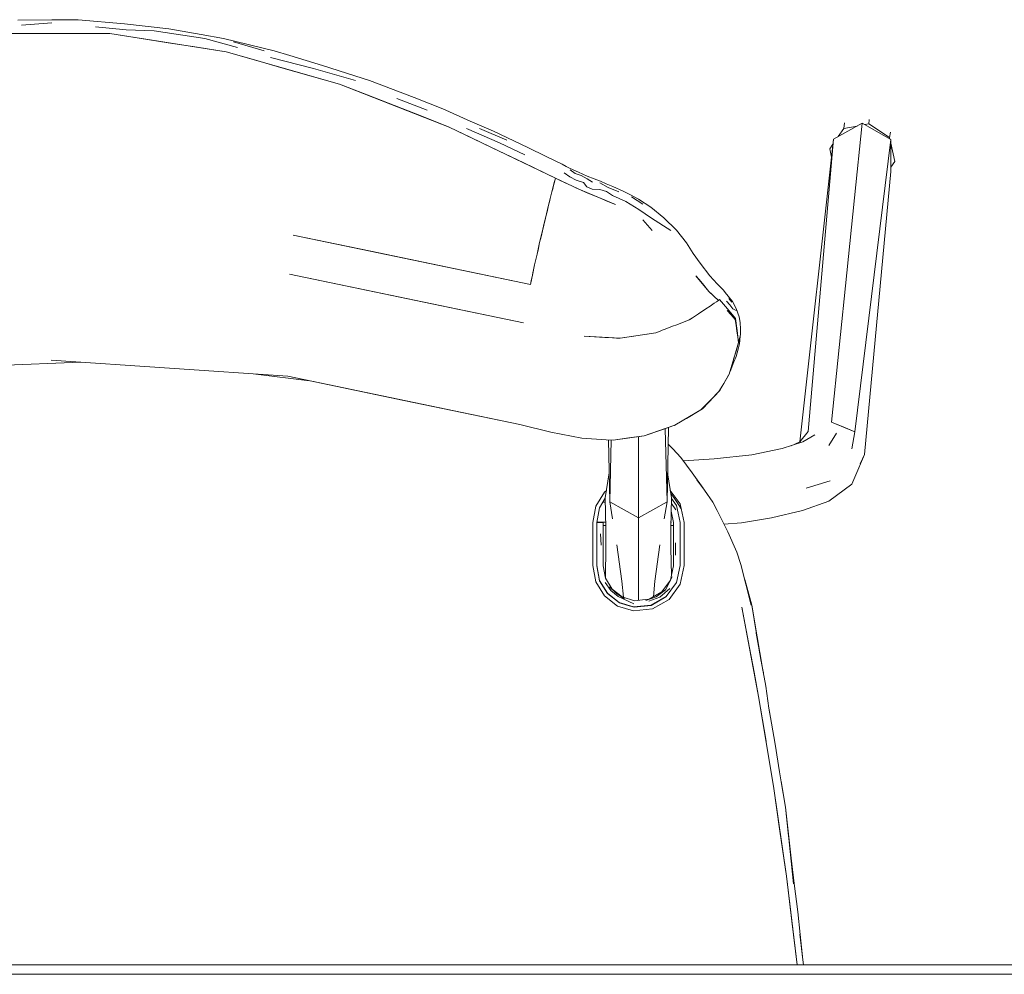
# Model space of a CAD drawing. Header units: millimetres. Extents: x -261 to 187, y -214 to 106.
# Tile 35 of 256: x -221.543 to -221.236, y -159.739 to -159.441. Entities that reach past the tile are written whole.
import ezdxf

# ---------------------------------------------------------------- set-up
doc = ezdxf.new("R2010")
doc.units = ezdxf.units.MM
doc.header["$LTSCALE"] = 0.005
doc.header["$MEASUREMENT"] = 0
doc.layers.add('IFC-Elemento de mobília-Contorno', color=9, linetype='Continuous', lineweight=5)

msp = doc.modelspace()

# ---------------------------------------------------------------- linework, layer by layer
at = {"layer": 'IFC-Elemento de mobília-Contorno', "lineweight": 5}
for p, q in [((-221.54397, -159.44091), (-221.53332, -159.44073)), ((-221.53332, -159.44073), (-221.52516, -159.44078)), ((-221.52516, -159.44078), (-221.51063, -159.44198)), ((-221.54283, -159.44248), (-221.53335, -159.44174)), ((-221.51969, -159.44295), (-221.51013, -159.44392)), ((-221.51063, -159.44198), (-221.49682, -159.44354)), ((-221.51013, -159.44392), (-221.50138, -159.44423)), ((-221.50138, -159.44423), (-221.48551, -159.44665)), ((-221.49682, -159.44354), (-221.48671, -159.44534)), ((-221.55197, -159.44508), (-221.51519, -159.44508)), ((-221.51519, -159.44508), (-221.47884, -159.45078)), ((-221.51519, -159.44508), (-221.5061, -159.44651)), ((-221.5061, -159.44651), (-221.49702, -159.44793)), ((-221.48671, -159.44534), (-221.47971, -159.44664)), ((-221.48551, -159.44665), (-221.4754, -159.44947)), ((-221.47971, -159.44664), (-221.46391, -159.45051)), ((-221.47661, -159.44766), (-221.467, -159.45042)), ((-221.49702, -159.44793), (-221.48793, -159.44936)), ((-221.48793, -159.44936), (-221.47884, -159.45078)), ((-221.47884, -159.45078), (-221.44345, -159.46089)), ((-221.47884, -159.45078), (-221.47, -159.45331)), ((-221.46391, -159.45051), (-221.45896, -159.45195)), ((-221.47, -159.45331), (-221.46115, -159.45583)), ((-221.46503, -159.4525), (-221.45162, -159.456)), ((-221.45896, -159.45195), (-221.44875, -159.45501)), ((-221.46115, -159.45583), (-221.4523, -159.45836)), ((-221.45162, -159.456), (-221.43843, -159.45971)), ((-221.44875, -159.45501), (-221.43867, -159.45832)), ((-221.4523, -159.45836), (-221.44345, -159.46089)), ((-221.43867, -159.45832), (-221.43409, -159.45978)), ((-221.43409, -159.45978), (-221.42012, -159.46503)), ((-221.44345, -159.46089), (-221.40917, -159.47429)), ((-221.44345, -159.46089), (-221.43488, -159.46424)), ((-221.43488, -159.46424), (-221.42631, -159.46759)), ((-221.42553, -159.46533), (-221.41609, -159.469)), ((-221.42012, -159.46503), (-221.41123, -159.46858)), ((-221.42631, -159.46759), (-221.41774, -159.47093)), ((-221.41123, -159.46858), (-221.40266, -159.4724)), ((-221.41774, -159.47093), (-221.40917, -159.47429)), ((-221.40266, -159.4724), (-221.39532, -159.47556)), ((-221.27807, -159.47285), (-221.27803, -159.4724)), ((-221.27803, -159.4724), (-221.27798, -159.47196)), ((-221.40917, -159.47429), (-221.37601, -159.49027)), ((-221.40917, -159.47429), (-221.40246, -159.47752)), ((-221.40378, -159.47475), (-221.39347, -159.4792)), ((-221.39972, -159.47476), (-221.39118, -159.47843)), ((-221.39532, -159.47556), (-221.3846, -159.48071)), ((-221.28912, -159.47803), (-221.28016, -159.47308)), ((-221.28762, -159.4772), (-221.28589, -159.47472)), ((-221.28589, -159.47472), (-221.2857, -159.47295)), ((-221.28589, -159.47472), (-221.28174, -159.47396)), ((-221.28256, -159.49644), (-221.28016, -159.47308)), ((-221.28016, -159.47308), (-221.2712, -159.47815)), ((-221.27938, -159.47352), (-221.27812, -159.47329)), ((-221.27812, -159.47329), (-221.27807, -159.47285)), ((-221.27812, -159.47329), (-221.27158, -159.47755)), ((-221.40246, -159.47752), (-221.39575, -159.48076)), ((-221.29969, -159.57268), (-221.28912, -159.47803)), ((-221.29708, -159.56939), (-221.28912, -159.47803)), ((-221.28245, -159.56949), (-221.2712, -159.47815)), ((-221.27158, -159.47755), (-221.27136, -159.47584)), ((-221.27158, -159.47755), (-221.27149, -159.47798)), ((-221.2712, -159.48816), (-221.2712, -159.47815)), ((-221.39575, -159.48076), (-221.38588, -159.48551)), ((-221.39347, -159.4792), (-221.38558, -159.48291)), ((-221.3846, -159.48071), (-221.37891, -159.48349)), ((-221.2903, -159.48106), (-221.28929, -159.47961)), ((-221.2903, -159.48106), (-221.28975, -159.48374)), ((-221.2712, -159.47933), (-221.26999, -159.48502)), ((-221.37891, -159.48349), (-221.37394, -159.48593)), ((-221.38588, -159.48551), (-221.37601, -159.49027)), ((-221.37394, -159.48593), (-221.37263, -159.48665)), ((-221.37263, -159.48665), (-221.37159, -159.48708)), ((-221.37159, -159.48708), (-221.37046, -159.4876)), ((-221.37143, -159.48768), (-221.36988, -159.48875)), ((-221.37046, -159.4876), (-221.36884, -159.48835)), ((-221.2712, -159.48681), (-221.26999, -159.48502)), ((-221.3771, -159.49456), (-221.37601, -159.49027)), ((-221.37646, -159.49205), (-221.37601, -159.49027)), ((-221.37601, -159.49027), (-221.36872, -159.49372)), ((-221.37601, -159.49027), (-221.37457, -159.49095)), ((-221.37323, -159.48863), (-221.37153, -159.48983)), ((-221.37153, -159.48983), (-221.36951, -159.49085)), ((-221.36988, -159.48875), (-221.36797, -159.48947)), ((-221.36951, -159.49085), (-221.36724, -159.49159)), ((-221.36884, -159.48835), (-221.3675, -159.48898)), ((-221.36797, -159.48947), (-221.36605, -159.49043)), ((-221.3675, -159.48898), (-221.36609, -159.48958)), ((-221.36609, -159.48958), (-221.36387, -159.49051)), ((-221.36605, -159.49043), (-221.36447, -159.49152)), ((-221.36387, -159.49051), (-221.36198, -159.49124)), ((-221.27942, -159.57659), (-221.2712, -159.48816)), ((-221.3771, -159.49456), (-221.37677, -159.49325)), ((-221.37678, -159.4933), (-221.37646, -159.49205)), ((-221.37457, -159.49095), (-221.37313, -159.49164)), ((-221.37313, -159.49164), (-221.37203, -159.49215)), ((-221.37203, -159.49215), (-221.37092, -159.49268)), ((-221.37092, -159.49268), (-221.36982, -159.4932)), ((-221.36982, -159.4932), (-221.36872, -159.49372)), ((-221.36872, -159.49372), (-221.363, -159.49612)), ((-221.36872, -159.49372), (-221.36586, -159.49492)), ((-221.36724, -159.49159), (-221.3662, -159.49297)), ((-221.3662, -159.49297), (-221.36455, -159.49368)), ((-221.36455, -159.49368), (-221.36214, -159.49382)), ((-221.36216, -159.49172), (-221.35957, -159.49315)), ((-221.36214, -159.49382), (-221.36009, -159.49438)), ((-221.36198, -159.49124), (-221.36011, -159.49199)), ((-221.36011, -159.49199), (-221.35804, -159.49285)), ((-221.35957, -159.49315), (-221.35616, -159.49451)), ((-221.35804, -159.49285), (-221.35484, -159.49431)), ((-221.37814, -159.49873), (-221.3771, -159.49456)), ((-221.37788, -159.49769), (-221.37762, -159.49665)), ((-221.37762, -159.49665), (-221.3771, -159.49456)), ((-221.36586, -159.49492), (-221.363, -159.49612)), ((-221.363, -159.49612), (-221.35727, -159.49852)), ((-221.363, -159.49612), (-221.36156, -159.49672)), ((-221.36156, -159.49672), (-221.36013, -159.49732)), ((-221.36009, -159.49438), (-221.35815, -159.4957)), ((-221.35815, -159.4957), (-221.35403, -159.49752)), ((-221.35484, -159.49431), (-221.35251, -159.49547)), ((-221.35251, -159.49547), (-221.35001, -159.49686)), ((-221.35228, -159.49611), (-221.34875, -159.49842)), ((-221.35001, -159.49686), (-221.3462, -159.49936)), ((-221.28496, -159.51979), (-221.28256, -159.49644)), ((-221.37913, -159.50278), (-221.37814, -159.49873)), ((-221.37864, -159.50076), (-221.37814, -159.49873)), ((-221.37814, -159.49873), (-221.37788, -159.49769)), ((-221.36013, -159.49732), (-221.35727, -159.49852)), ((-221.35403, -159.49752), (-221.34993, -159.50006)), ((-221.34993, -159.50006), (-221.34597, -159.50277)), ((-221.3462, -159.49936), (-221.34211, -159.5026)), ((-221.38007, -159.50667), (-221.37913, -159.50278)), ((-221.3796, -159.50473), (-221.37913, -159.50278)), ((-221.37913, -159.50278), (-221.37889, -159.50177)), ((-221.37889, -159.50177), (-221.37864, -159.50076)), ((-221.34597, -159.50277), (-221.33998, -159.50666)), ((-221.34211, -159.5026), (-221.33814, -159.50649)), ((-221.38007, -159.50667), (-221.3796, -159.50473)), ((-221.34866, -159.50327), (-221.3458, -159.50664)), ((-221.45795, -159.50806), (-221.43374, -159.5131)), ((-221.45795, -159.50806), (-221.41535, -159.51693)), ((-221.38095, -159.51041), (-221.38007, -159.50667)), ((-221.38095, -159.51041), (-221.38051, -159.50854)), ((-221.38051, -159.50854), (-221.38029, -159.50761)), ((-221.38029, -159.50761), (-221.38007, -159.50667)), ((-221.33814, -159.50649), (-221.33501, -159.51048)), ((-221.38176, -159.51397), (-221.38095, -159.51041)), ((-221.38176, -159.51397), (-221.38135, -159.51219)), ((-221.38135, -159.51219), (-221.38095, -159.51041)), ((-221.33501, -159.51048), (-221.33296, -159.51379)), ((-221.43374, -159.5131), (-221.3838, -159.5235)), ((-221.38251, -159.51735), (-221.38176, -159.51397)), ((-221.38213, -159.51566), (-221.38176, -159.51397)), ((-221.33296, -159.51379), (-221.33079, -159.5168)), ((-221.41535, -159.51693), (-221.3838, -159.5235)), ((-221.38319, -159.52053), (-221.38251, -159.51735)), ((-221.38285, -159.51894), (-221.38251, -159.51735)), ((-221.38251, -159.51735), (-221.38213, -159.51566)), ((-221.33079, -159.5168), (-221.32772, -159.52074)), ((-221.45906, -159.52026), (-221.41708, -159.52901)), ((-221.45906, -159.52026), (-221.42253, -159.52787)), ((-221.3838, -159.5235), (-221.38319, -159.52053)), ((-221.38355, -159.52228), (-221.38337, -159.52141)), ((-221.38337, -159.52141), (-221.38319, -159.52053)), ((-221.38319, -159.52053), (-221.38302, -159.51974)), ((-221.38302, -159.51974), (-221.38285, -159.51894)), ((-221.33215, -159.52075), (-221.33113, -159.52197)), ((-221.33215, -159.52075), (-221.32805, -159.52563)), ((-221.32772, -159.52074), (-221.32544, -159.5233)), ((-221.28736, -159.54315), (-221.28496, -159.51979)), ((-221.3838, -159.5235), (-221.38367, -159.52289)), ((-221.38367, -159.52289), (-221.38355, -159.52228)), ((-221.33113, -159.52197), (-221.3301, -159.52319)), ((-221.3301, -159.52319), (-221.32805, -159.52563)), ((-221.32544, -159.5233), (-221.32351, -159.52522)), ((-221.32805, -159.52563), (-221.32705, -159.52659)), ((-221.32805, -159.52563), (-221.32507, -159.52848)), ((-221.32705, -159.52659), (-221.32606, -159.52754)), ((-221.32606, -159.52754), (-221.32556, -159.528)), ((-221.32351, -159.52522), (-221.32297, -159.52601)), ((-221.32297, -159.52601), (-221.3207, -159.52878)), ((-221.42253, -159.52787), (-221.386, -159.53548)), ((-221.41708, -159.52901), (-221.386, -159.53548)), ((-221.329, -159.53109), (-221.32769, -159.53022)), ((-221.32769, -159.53022), (-221.32638, -159.52935)), ((-221.32638, -159.52935), (-221.32573, -159.52891)), ((-221.32573, -159.52891), (-221.32507, -159.52848)), ((-221.32556, -159.528), (-221.32507, -159.52848)), ((-221.32511, -159.52844), (-221.3247, -159.52816)), ((-221.32507, -159.52848), (-221.32504, -159.52852)), ((-221.3247, -159.52816), (-221.32221, -159.53112)), ((-221.32252, -159.52866), (-221.3215, -159.52985)), ((-221.32188, -159.52788), (-221.32089, -159.52901)), ((-221.3215, -159.52985), (-221.32059, -159.53105)), ((-221.3207, -159.52878), (-221.31951, -159.53096)), ((-221.33419, -159.53454), (-221.33322, -159.53389)), ((-221.33381, -159.53434), (-221.32913, -159.53116)), ((-221.33322, -159.53389), (-221.33225, -159.53325)), ((-221.33225, -159.53325), (-221.33128, -159.5326)), ((-221.33128, -159.5326), (-221.33031, -159.53196)), ((-221.33031, -159.53196), (-221.329, -159.53109)), ((-221.32232, -159.5316), (-221.32109, -159.533)), ((-221.32221, -159.53112), (-221.31973, -159.53407)), ((-221.32109, -159.533), (-221.31985, -159.53441)), ((-221.32059, -159.53105), (-221.31955, -159.5316)), ((-221.31951, -159.53096), (-221.31865, -159.53362)), ((-221.31865, -159.53362), (-221.31826, -159.53537)), ((-221.34199, -159.53754), (-221.34069, -159.53704)), ((-221.3407, -159.53704), (-221.33939, -159.53654)), ((-221.33939, -159.53654), (-221.33809, -159.53604)), ((-221.33809, -159.53604), (-221.33679, -159.53554)), ((-221.33679, -159.53554), (-221.33549, -159.53504)), ((-221.33549, -159.53504), (-221.33419, -159.53454)), ((-221.334, -159.53442), (-221.33381, -159.53434)), ((-221.31985, -159.53441), (-221.31959, -159.53624)), ((-221.31973, -159.53407), (-221.31926, -159.53784)), ((-221.31959, -159.53624), (-221.31933, -159.53808)), ((-221.31826, -159.53537), (-221.31816, -159.53746)), ((-221.36707, -159.53965), (-221.36545, -159.53974)), ((-221.36707, -159.53965), (-221.35574, -159.54027)), ((-221.36545, -159.53974), (-221.36384, -159.53983)), ((-221.36384, -159.53983), (-221.36222, -159.53992)), ((-221.36222, -159.53992), (-221.36061, -159.54001)), ((-221.36061, -159.54001), (-221.35939, -159.54007)), ((-221.35939, -159.54007), (-221.35817, -159.54014)), ((-221.35817, -159.54014), (-221.35696, -159.54021)), ((-221.35574, -159.54027), (-221.34459, -159.53854)), ((-221.35574, -159.54027), (-221.35435, -159.54005)), ((-221.35435, -159.54005), (-221.35295, -159.53984)), ((-221.35295, -159.53984), (-221.35156, -159.53962)), ((-221.35156, -159.53962), (-221.35017, -159.53941)), ((-221.35017, -159.53941), (-221.34877, -159.53919)), ((-221.34877, -159.53919), (-221.34738, -159.53897)), ((-221.34738, -159.53897), (-221.34599, -159.53876)), ((-221.34599, -159.53876), (-221.34459, -159.53854)), ((-221.34459, -159.53854), (-221.34329, -159.53804)), ((-221.34329, -159.53804), (-221.34264, -159.53779)), ((-221.34264, -159.53779), (-221.34199, -159.53754)), ((-221.31933, -159.53808), (-221.31906, -159.53992)), ((-221.31926, -159.53784), (-221.31878, -159.54168)), ((-221.3188, -159.54176), (-221.31816, -159.53909)), ((-221.31849, -159.542), (-221.31829, -159.53965)), ((-221.31816, -159.53909), (-221.31816, -159.53746)), ((-221.35696, -159.54021), (-221.35574, -159.54027)), ((-221.32024, -159.54657), (-221.31879, -159.54161)), ((-221.31957, -159.54427), (-221.3188, -159.54176)), ((-221.31887, -159.54369), (-221.31849, -159.542)), ((-221.31881, -159.54168), (-221.3188, -159.54176)), ((-221.28977, -159.56651), (-221.28736, -159.54315)), ((-221.32035, -159.54679), (-221.31957, -159.54427)), ((-221.32026, -159.54768), (-221.31951, -159.54601)), ((-221.31951, -159.54601), (-221.31887, -159.54369)), ((-221.57056, -159.54961), (-221.52437, -159.54771)), ((-221.53358, -159.54708), (-221.4966, -159.54961)), ((-221.3217, -159.55153), (-221.32024, -159.54657)), ((-221.32145, -159.55071), (-221.32026, -159.54768)), ((-221.4966, -159.54961), (-221.45962, -159.55215)), ((-221.46957, -159.55146), (-221.45284, -159.55356)), ((-221.45962, -159.55215), (-221.4176, -159.5609)), ((-221.45962, -159.55215), (-221.42336, -159.5597)), ((-221.32464, -159.55659), (-221.3217, -159.55153)), ((-221.32344, -159.55438), (-221.3219, -159.55182)), ((-221.32498, -159.55695), (-221.32344, -159.55438)), ((-221.33011, -159.56235), (-221.32464, -159.55659)), ((-221.32761, -159.55965), (-221.32498, -159.55694)), ((-221.42336, -159.5597), (-221.38711, -159.56725)), ((-221.4176, -159.5609), (-221.38711, -159.56725)), ((-221.33053, -159.56267), (-221.32761, -159.55965)), ((-221.33869, -159.56746), (-221.33011, -159.56235)), ((-221.3351, -159.56533), (-221.33053, -159.56267)), ((-221.33138, -159.56311), (-221.33053, -159.56267)), ((-221.33137, -159.5631), (-221.33053, -159.56267)), ((-221.38711, -159.56725), (-221.37748, -159.56967)), ((-221.34824, -159.57079), (-221.33869, -159.56746)), ((-221.34824, -159.57079), (-221.33899, -159.5676)), ((-221.34272, -159.56891), (-221.33899, -159.5676)), ((-221.33899, -159.5676), (-221.33885, -159.56752)), ((-221.33551, -159.56557), (-221.3351, -159.56533)), ((-221.28977, -159.56651), (-221.28245, -159.56949)), ((-221.28977, -159.56651), (-221.28611, -159.568)), ((-221.37748, -159.56967), (-221.36772, -159.57152)), ((-221.35794, -159.57211), (-221.34824, -159.57079)), ((-221.35309, -159.57145), (-221.34824, -159.57079)), ((-221.34824, -159.57079), (-221.34272, -159.56891)), ((-221.34171, -159.56856), (-221.34113, -159.59137)), ((-221.34113, -159.59137), (-221.34069, -159.5682)), ((-221.29967, -159.57267), (-221.29708, -159.56939)), ((-221.29867, -159.5727), (-221.29494, -159.57046)), ((-221.29062, -159.57383), (-221.28822, -159.56995)), ((-221.28611, -159.568), (-221.28245, -159.56949)), ((-221.28344, -159.57482), (-221.28245, -159.56949)), ((-221.36772, -159.57152), (-221.36012, -159.572)), ((-221.36012, -159.572), (-221.35794, -159.57211)), ((-221.35943, -159.57203), (-221.35906, -159.59137)), ((-221.35906, -159.59137), (-221.35857, -159.57208)), ((-221.35794, -159.57211), (-221.35309, -159.57145)), ((-221.35009, -159.57964), (-221.35009, -159.57104)), ((-221.34079, -159.5734), (-221.33934, -159.57488)), ((-221.30515, -159.57472), (-221.29867, -159.5727)), ((-221.30239, -159.57387), (-221.29967, -159.57267)), ((-221.33934, -159.57488), (-221.3368, -159.57753)), ((-221.32645, -159.57801), (-221.31462, -159.5767)), ((-221.31462, -159.5767), (-221.30515, -159.57472)), ((-221.28245, -159.58365), (-221.27942, -159.57659)), ((-221.28084, -159.57951), (-221.27942, -159.57659)), ((-221.35009, -159.59643), (-221.35009, -159.57964)), ((-221.3368, -159.57753), (-221.33325, -159.58235)), ((-221.33601, -159.5786), (-221.32645, -159.57801)), ((-221.36044, -159.59019), (-221.35923, -159.58236)), ((-221.34096, -159.58236), (-221.33975, -159.59019)), ((-221.33325, -159.58235), (-221.3299, -159.58712)), ((-221.33179, -159.58454), (-221.32941, -159.58779)), ((-221.29763, -159.58713), (-221.29012, -159.58488)), ((-221.29062, -159.59122), (-221.28344, -159.58585)), ((-221.28344, -159.58585), (-221.28245, -159.58365)), ((-221.36338, -159.59276), (-221.36068, -159.58836)), ((-221.36068, -159.58836), (-221.36009, -159.5879)), ((-221.34011, -159.58782), (-221.33703, -159.59202)), ((-221.33996, -159.58883), (-221.33877, -159.59038)), ((-221.33995, -159.58889), (-221.33977, -159.58913)), ((-221.33977, -159.58913), (-221.33877, -159.59038)), ((-221.32941, -159.58779), (-221.32678, -159.59155)), ((-221.36225, -159.59326), (-221.36044, -159.59029)), ((-221.36115, -159.59146), (-221.36041, -159.59146)), ((-221.36044, -159.59019), (-221.36022, -159.59962)), ((-221.35906, -159.59137), (-221.3582, -159.59668)), ((-221.35906, -159.59137), (-221.35009, -159.59643)), ((-221.35009, -159.59643), (-221.34113, -159.59137)), ((-221.34561, -159.5939), (-221.34113, -159.59137)), ((-221.34199, -159.59668), (-221.34113, -159.59137)), ((-221.33997, -159.59962), (-221.33975, -159.59019)), ((-221.33979, -159.5919), (-221.33844, -159.59394)), ((-221.33975, -159.59039), (-221.33817, -159.59254)), ((-221.33877, -159.59038), (-221.33671, -159.59351)), ((-221.33877, -159.59038), (-221.33791, -159.59174)), ((-221.33811, -159.59142), (-221.33809, -159.59142)), ((-221.33791, -159.59174), (-221.33703, -159.59307)), ((-221.33703, -159.59202), (-221.33578, -159.59783)), ((-221.32678, -159.59155), (-221.32549, -159.59407)), ((-221.29877, -159.59415), (-221.29062, -159.59122)), ((-221.36434, -159.59783), (-221.36338, -159.59276)), ((-221.3631, -159.5979), (-221.36225, -159.59326)), ((-221.35458, -159.5939), (-221.35009, -159.59643)), ((-221.35009, -159.59643), (-221.34561, -159.5939)), ((-221.33985, -159.59436), (-221.3391, -159.59787)), ((-221.33817, -159.59254), (-221.33765, -159.59495)), ((-221.33765, -159.59495), (-221.33703, -159.59783)), ((-221.33703, -159.59307), (-221.3367, -159.59356)), ((-221.32549, -159.59407), (-221.32216, -159.60083)), ((-221.30847, -159.59638), (-221.29877, -159.59415)), ((-221.36434, -159.6012), (-221.36434, -159.59777)), ((-221.3631, -159.60128), (-221.3631, -159.5979)), ((-221.36309, -159.6012), (-221.36309, -159.59777)), ((-221.36309, -159.59783), (-221.36232, -159.59783)), ((-221.36308, -159.59777), (-221.36026, -159.59777)), ((-221.36232, -159.59783), (-221.36168, -159.59784)), ((-221.36168, -159.59784), (-221.36125, -159.59785)), ((-221.36125, -159.59785), (-221.36109, -159.59787)), ((-221.36109, -159.60124), (-221.36109, -159.59787)), ((-221.35009, -159.60177), (-221.35009, -159.59643)), ((-221.33992, -159.59777), (-221.33975, -159.59777)), ((-221.3391, -159.60124), (-221.3391, -159.59787)), ((-221.33703, -159.59783), (-221.33702, -159.60121)), ((-221.33578, -159.5988), (-221.33578, -159.59783)), ((-221.32336, -159.59838), (-221.31788, -159.59797)), ((-221.31788, -159.59797), (-221.30847, -159.59638)), ((-221.36434, -159.60457), (-221.36434, -159.6012)), ((-221.3631, -159.59885), (-221.36309, -159.59885)), ((-221.3631, -159.60466), (-221.3631, -159.60128)), ((-221.36309, -159.60457), (-221.36309, -159.6012)), ((-221.36198, -159.6014), (-221.36168, -159.60497)), ((-221.36109, -159.59885), (-221.36024, -159.59885)), ((-221.36109, -159.60461), (-221.36109, -159.60124)), ((-221.36027, -159.60584), (-221.36022, -159.59962)), ((-221.33997, -159.59962), (-221.33992, -159.60584)), ((-221.33995, -159.59885), (-221.33975, -159.59885)), ((-221.33975, -159.59885), (-221.3391, -159.59884)), ((-221.3391, -159.60461), (-221.3391, -159.60124)), ((-221.33702, -159.60121), (-221.33702, -159.60458)), ((-221.33578, -159.5988), (-221.33578, -159.6012)), ((-221.33578, -159.6012), (-221.33577, -159.60458)), ((-221.32216, -159.60083), (-221.31931, -159.6071)), ((-221.36434, -159.60794), (-221.36434, -159.60457)), ((-221.3631, -159.60804), (-221.3631, -159.60466)), ((-221.36309, -159.60794), (-221.36309, -159.60457)), ((-221.36109, -159.60799), (-221.36109, -159.60461)), ((-221.35009, -159.61135), (-221.35009, -159.60177)), ((-221.3391, -159.60799), (-221.3391, -159.60461)), ((-221.33851, -159.60808), (-221.33848, -159.60421)), ((-221.33702, -159.60458), (-221.33702, -159.60795)), ((-221.33577, -159.60458), (-221.33577, -159.60794)), ((-221.36039, -159.61456), (-221.36027, -159.60584)), ((-221.35679, -159.60483), (-221.35528, -159.61621)), ((-221.34491, -159.61621), (-221.3434, -159.60483)), ((-221.33992, -159.60584), (-221.33976, -159.61446)), ((-221.31931, -159.6071), (-221.31807, -159.61099)), ((-221.36434, -159.61132), (-221.36434, -159.60794)), ((-221.3631, -159.60804), (-221.3631, -159.61126)), ((-221.36309, -159.61131), (-221.36309, -159.60794)), ((-221.36109, -159.61137), (-221.36109, -159.60799)), ((-221.3391, -159.61137), (-221.3391, -159.60799)), ((-221.33702, -159.60795), (-221.33701, -159.61132)), ((-221.33577, -159.60794), (-221.33577, -159.61132)), ((-221.36434, -159.61132), (-221.36338, -159.61639)), ((-221.3631, -159.61141), (-221.3631, -159.61126)), ((-221.3631, -159.61141), (-221.36224, -159.61606)), ((-221.36309, -159.61131), (-221.36222, -159.61595)), ((-221.36109, -159.61137), (-221.36036, -159.61529)), ((-221.35009, -159.62218), (-221.35009, -159.61135)), ((-221.34006, -159.61585), (-221.33961, -159.61379)), ((-221.33961, -159.61379), (-221.3391, -159.61137)), ((-221.33816, -159.61662), (-221.33701, -159.61132)), ((-221.33701, -159.61712), (-221.33577, -159.61132)), ((-221.31807, -159.61099), (-221.31486, -159.62374)), ((-221.36338, -159.61639), (-221.36067, -159.6208)), ((-221.36224, -159.61606), (-221.35979, -159.62009)), ((-221.36222, -159.61595), (-221.35977, -159.61997)), ((-221.36042, -159.61659), (-221.35875, -159.61908)), ((-221.36039, -159.61456), (-221.36039, -159.61516)), ((-221.36036, -159.61529), (-221.35829, -159.6187)), ((-221.35528, -159.61621), (-221.35477, -159.62125)), ((-221.3454, -159.62107), (-221.34491, -159.61621)), ((-221.34276, -159.61956), (-221.34006, -159.61585)), ((-221.34157, -159.61888), (-221.33951, -159.61489)), ((-221.34138, -159.62099), (-221.33816, -159.61662)), ((-221.31688, -159.61571), (-221.31463, -159.62369)), ((-221.36036, -159.61901), (-221.36036, -159.61915)), ((-221.35979, -159.62009), (-221.35604, -159.62298)), ((-221.35977, -159.61997), (-221.35605, -159.62286)), ((-221.35913, -159.61792), (-221.35698, -159.6201)), ((-221.35875, -159.61908), (-221.35646, -159.62102)), ((-221.35829, -159.6187), (-221.35513, -159.62114)), ((-221.35698, -159.6201), (-221.35438, -159.62169)), ((-221.34674, -159.62184), (-221.34276, -159.61956)), ((-221.34457, -159.62107), (-221.34157, -159.61888)), ((-221.34341, -159.62123), (-221.34022, -159.61852)), ((-221.34052, -159.6219), (-221.33701, -159.61712)), ((-221.36067, -159.6208), (-221.35659, -159.62396)), ((-221.35646, -159.62102), (-221.35148, -159.62326)), ((-221.35605, -159.62286), (-221.35159, -159.62422)), ((-221.35604, -159.62298), (-221.35375, -159.62367)), ((-221.35513, -159.62114), (-221.35131, -159.6223)), ((-221.35131, -159.6223), (-221.34884, -159.62205)), ((-221.34884, -159.62205), (-221.34674, -159.62184)), ((-221.34774, -159.62226), (-221.34457, -159.62107)), ((-221.34682, -159.62246), (-221.34341, -159.62123)), ((-221.34614, -159.62368), (-221.34138, -159.62099)), ((-221.34612, -159.62381), (-221.34147, -159.6211)), ((-221.34568, -159.62485), (-221.34052, -159.6219)), ((-221.34147, -159.6211), (-221.34139, -159.62099)), ((-221.35659, -159.62396), (-221.35166, -159.62547)), ((-221.35457, -159.62331), (-221.35455, -159.62343)), ((-221.35375, -159.62367), (-221.35146, -159.62434)), ((-221.35166, -159.62547), (-221.34566, -159.62485)), ((-221.35159, -159.62422), (-221.34614, -159.62368)), ((-221.35146, -159.62434), (-221.34612, -159.62381)), ((-221.35009, -159.62421), (-221.35009, -159.62407)), ((-221.34565, -159.62353), (-221.34563, -159.62339)), ((-221.31775, -159.62433), (-221.31536, -159.63706)), ((-221.31775, -159.62433), (-221.31251, -159.65224)), ((-221.31463, -159.62369), (-221.31251, -159.63648)), ((-221.31463, -159.62369), (-221.313, -159.63357)), ((-221.31324, -159.63249), (-221.31173, -159.6412)), ((-221.313, -159.63357), (-221.31128, -159.64337)), ((-221.313, -159.63357), (-221.31172, -159.64131)), ((-221.31536, -159.63706), (-221.31393, -159.64465)), ((-221.31251, -159.63648), (-221.31171, -159.64135)), ((-221.31173, -159.6412), (-221.31028, -159.64896)), ((-221.31393, -159.64465), (-221.31251, -159.65224)), ((-221.31128, -159.64337), (-221.31105, -159.64488)), ((-221.31028, -159.64896), (-221.3093, -159.6559)), ((-221.31251, -159.65224), (-221.30786, -159.68024)), ((-221.31251, -159.65224), (-221.31018, -159.66624)), ((-221.3093, -159.6559), (-221.30923, -159.65636)), ((-221.3093, -159.6559), (-221.30901, -159.65762)), ((-221.3093, -159.6559), (-221.30901, -159.65762)), ((-221.30923, -159.65636), (-221.30736, -159.66712)), ((-221.30736, -159.66712), (-221.30598, -159.67577)), ((-221.30598, -159.67577), (-221.30548, -159.67895)), ((-221.30786, -159.68024), (-221.30585, -159.6943)), ((-221.30786, -159.68024), (-221.30383, -159.70834)), ((-221.3055, -159.67882), (-221.30417, -159.68685)), ((-221.30548, -159.67895), (-221.30417, -159.68685)), ((-221.30417, -159.68685), (-221.30326, -159.6948)), ((-221.30417, -159.68685), (-221.30234, -159.70276)), ((-221.30585, -159.6943), (-221.30383, -159.70834)), ((-221.30326, -159.6948), (-221.30234, -159.70276)), ((-221.303, -159.6977), (-221.30164, -159.71077)), ((-221.30234, -159.70276), (-221.30143, -159.71068)), ((-221.30234, -159.70276), (-221.30142, -159.7107)), ((-221.30383, -159.70834), (-221.30213, -159.72244)), ((-221.30383, -159.70834), (-221.30048, -159.73606)), ((-221.30143, -159.71068), (-221.3003, -159.71951)), ((-221.3003, -159.71951), (-221.29959, -159.72661)), ((-221.30213, -159.72244), (-221.30048, -159.73606)), ((-221.2996, -159.72653), (-221.29867, -159.73457)), ((-221.29959, -159.72661), (-221.29867, -159.73457)), ((-221.8344, -159.73606), (-220.6345, -159.73606)), ((-221.29867, -159.73457), (-221.2985, -159.73606)), ((-221.29867, -159.73457), (-221.2985, -159.73606)), ((-221.83141, -159.73906), (-220.6375, -159.73906))]:
    msp.add_line(p, q, dxfattribs=at)

doc.saveas('drawing.dxf')
